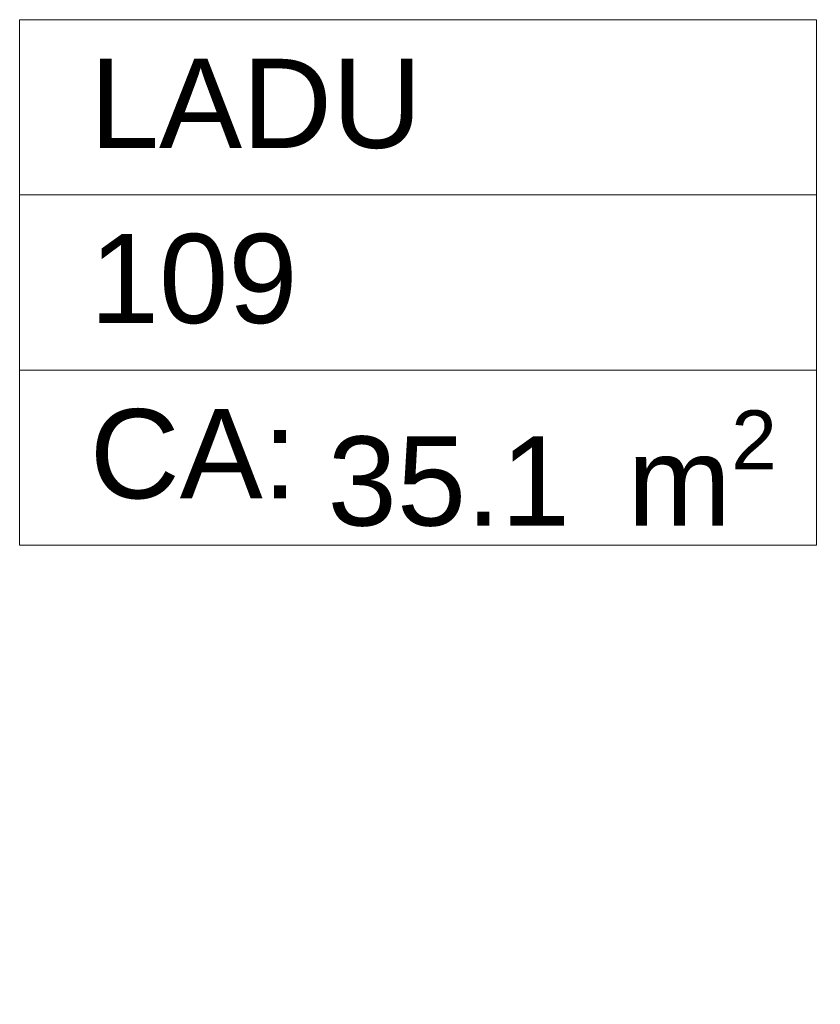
# Model space of a CAD drawing. Header units: millimetres. Extents: x -63554 to 200, y -19084 to 40052.
# Tile 58 of 120: x -32945 to -32047, y -4800 to -3696. Entities that reach past the tile are written whole.
import ezdxf
from ezdxf.enums import TextEntityAlignment as Align

# ---------------------------------------------------------------- set-up
doc = ezdxf.new("R2010")
doc.units = ezdxf.units.MM
doc.header["$MEASUREMENT"] = 0
doc.layers.add('New_014_Ruumi netopind', color=7, linetype='Continuous')
doc.layers.add('New_Archicad Zone Stamps_Pen_No__1', color=7, linetype='Continuous', lineweight=13)
doc.layers.add('New_Archicad Zone Stamps_Pen_No__7', color=7, linetype='Continuous', lineweight=35)
doc.styles.add('GENERATED_STYLE_2', font='arial.ttf')

# ---------------------------------------------------------------- blocks, each defined once
blk = doc.blocks.new('LADU_109_20_1', base_point=(-32667, -3990.9))
at = {"layer": 'New_Archicad Zone Stamps_Pen_No__1', "color": 7, "linetype": 'Continuous', "lineweight": 13}
for p, q in [((-32051.4, -3696.3), (-32944.9, -3696.3)), ((-32944.9, -3696.3), (-32944.9, -4285.6)), ((-32944.9, -3696.3), (-32051.4, -3696.3)), ((-32944.9, -3892.7), (-32944.9, -3696.3)), ((-32051.4, -4285.6), (-32051.4, -3696.3)), ((-32051.4, -3696.3), (-32051.4, -3892.7)), ((-32051.4, -3892.7), (-32944.9, -3892.7)), ((-32944.9, -3892.7), (-32051.4, -3892.7)), ((-32944.9, -4089.2), (-32944.9, -3892.7)), ((-32051.4, -3892.7), (-32051.4, -4089.2)), ((-32051.4, -4089.2), (-32944.9, -4089.2)), ((-32944.9, -4089.2), (-32051.4, -4089.2)), ((-32944.9, -4285.6), (-32944.9, -4089.2)), ((-32051.4, -4089.2), (-32051.4, -4285.6)), ((-32944.9, -4285.6), (-32051.4, -4285.6)), ((-32051.4, -4285.6), (-32944.9, -4285.6))]:
    blk.add_line(p, q, dxfattribs=at)
at = {"layer": 'New_Archicad Zone Stamps_Pen_No__7', "color": 7, "lineweight": 35, "insert": (-32599.6, -4134.4), "char_height": 100, "attachment_point": 1, "style": 'GENERATED_STYLE_2'}
blk.add_mtext('\\A1;{\\pql;\\pt0,350;\\fArial|b0|i0|c0|p0;\\W1.000000;35.1\\fArial|b0|i0|c0|p0;\\W1.000000;\\A1{\\H.66x;\\S^  ;}\\fArial|b0|i0|c0|p0;\\W1.000000; m\\fArial|b0|i0|c0|p0;\\W1.000000;\\A1{\\H.66x;\\S2^  ;}}', dxfattribs=at)
at = {"layer": 'New_Archicad Zone Stamps_Pen_No__7', "color": 7, "lineweight": 35, "style": 'GENERATED_STYLE_2'}
for tag, p in [('DUMMY_861', (-32130, -3715.9)), ('ROOM_NAME', (-32866.3, -3740.1)), ('DUMMY_862', (-32130, -3912.4)), ('ROOM_NUMBER', (-32866.3, -3936.5)), ('ceilingCode', (-32866.3, -4133))]:
    blk.add_attdef(tag, text='', height=100, dxfattribs=at).set_placement(p, align=Align.TOP_LEFT)

msp = doc.modelspace()

# ---------------------------------------------------------------- block references
at = {"layer": 'New_014_Ruumi netopind', "color": 252, "linetype": 'Continuous', "lineweight": 13}
msp.add_blockref('LADU_109_20_1', (-32667, -3990.9), dxfattribs=at).add_auto_attribs({'ROOM_NAME': 'LADU', 'ROOM_NUMBER': '109', 'ceilingCode': 'CA: '})

doc.saveas('drawing.dxf')
